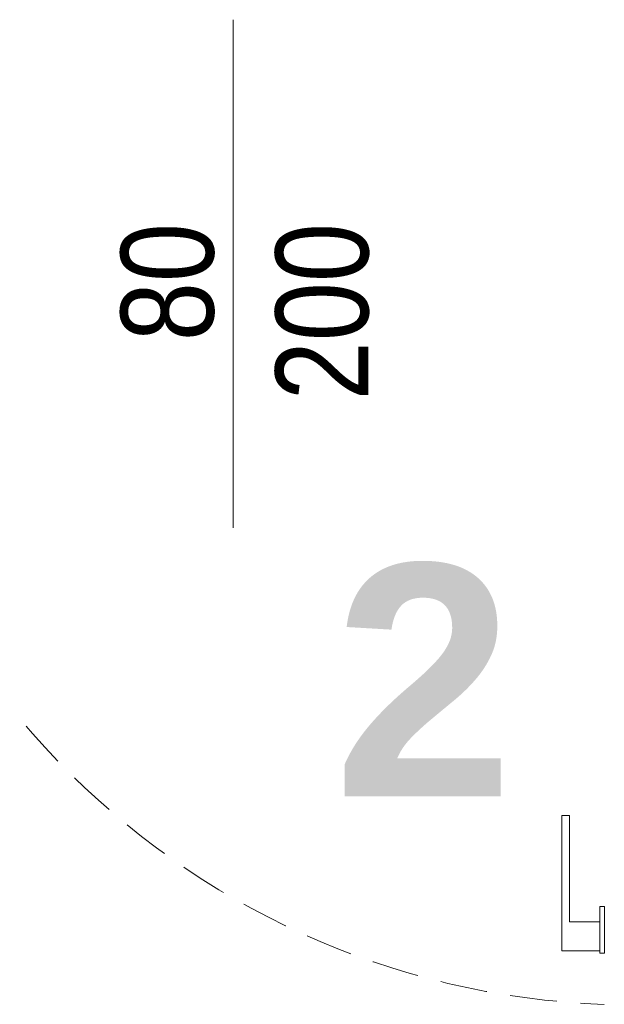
# Model space of a CAD drawing. Header units: millimetres. Extents: x -9038497 to 54128, y -10570064 to 59476.
# Tile 14 of 135: x 31520 to 31583, y 21228 to 21334. Entities that reach past the tile are written whole.
import ezdxf

# ---------------------------------------------------------------- set-up
doc = ezdxf.new("R2010")
doc.units = ezdxf.units.MM
doc.header["$LTSCALE"] = 0.8
doc.linetypes.add('DASHED2', pattern=[9.525, 6.35, -3.175])
for name, color, linetype, lineweight in [('0 proj_drzwi', 4, 'Continuous', 0), ('0 proj_okna', 4, 'Continuous', 0), ('0 proj_widok widok widok', 7, 'Continuous', 0)]:
    doc.layers.add(name, color=color, linetype=linetype, lineweight=lineweight)
doc.styles.add('WYMIAR-50', font='ARIALN.TTF', dxfattribs={"height": 10})

# ---------------------------------------------------------------- blocks, each defined once
blk = doc.blocks.new('klamm')
at = {"layer": '0 proj_okna', "lineweight": 0}
for p, q in [((-4009.82, 29787.38), (-4005.72, 29787.38)), ((-4009.82, 29787.38), (-4009.82, 29772.78)), ((-4005.72, 29787.61), (-4005.22, 29787.61)), ((-4005.72, 29787.61), (-4005.72, 29782.61)), ((-4005.22, 29787.61), (-4005.22, 29782.61)), ((-4008.97, 29784.26), (-4008.97, 29772.78)), ((-4008.97, 29784.26), (-4005.72, 29784.26)), ((-4005.72, 29782.61), (-4005.22, 29782.61)), ((-4009.82, 29772.78), (-4008.97, 29772.78))]:
    blk.add_line(p, q, dxfattribs=at)

msp = doc.modelspace()

# ---------------------------------------------------------------- linework, layer by layer
at = {"layer": '0 proj_drzwi', "lineweight": 0}
msp.add_line((31542.74, 21333.93), (31542.74, 21279.15), dxfattribs=at)
at = {"layer": '0 proj_drzwi', "linetype": 'DASHED2', "lineweight": 0}
msp.add_arc((31585.77, 21313.83), 86.09, 180.0568, 267.9773, dxfattribs=at)

# ---------------------------------------------------------------- block references
at = {"layer": '0 proj_okna', "lineweight": 0, "xscale": -1, "rotation": 180}
msp.add_blockref('klamm', (35587.97, 51020.94), dxfattribs=at)

# ---------------------------------------------------------------- texts
at = {"layer": '0 proj_okna', "lineweight": 0, "insert": (31530.64, 21312.02), "char_height": 10, "attachment_point": 3, "rotation": 90, "style": 'WYMIAR-50'}
msp.add_mtext_dynamic_manual_height_columns('80\\P200', width=16.4163, gutter_width=50, heights=[0], dxfattribs=at)
at = {"layer": '0 proj_widok widok widok', "lineweight": 0, "insert": (31553.56, 21275.23), "char_height": 25, "attachment_point": 1, "style": 'WYMIAR-50'}
msp.add_mtext_dynamic_manual_height_columns('{\\fArial Unicode MS|b1|i0|c238|p34;2}', width=52.3465, gutter_width=50, heights=[0], dxfattribs=at)

doc.saveas('drawing.dxf')
